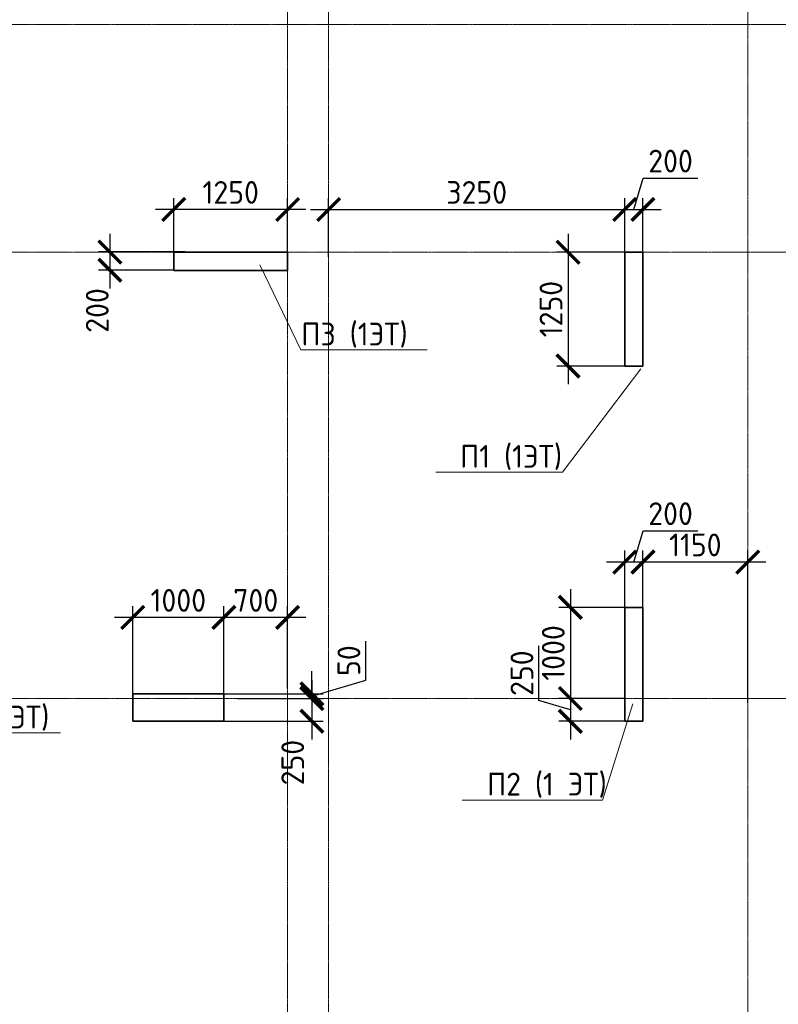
# Model space of a CAD drawing. Header units: millimetres. Extents: x 369815 to 1481759, y -423071 to -27917.
# Tile 134 of 256: x 447915 to 456242, y -125312 to -114503. Entities that reach past the tile are written whole.
import ezdxf
from ezdxf import colors
from ezdxf.entities.mleader import LeaderData, LeaderLine
from ezdxf.math import Vec2, Vec3

# ---------------------------------------------------------------- set-up
doc = ezdxf.new("R2010")
doc.units = ezdxf.units.MM
doc.linetypes.add('______5', pattern=[1100, 800, -100, 100, -100])
doc.linetypes.add('осевая', pattern=[50.8, 31.75, -6.35, 6.35, -6.35])
for name, color, linetype, lineweight in [('Выноски', 20, 'Continuous', 20), ('Оси', 40, '______5', 18), ('подоснова', 151, 'Continuous', 5), ('РАЗМЕРЫ', 1, 'Continuous', 9), ('Узлы', 7, 'Continuous', 0)]:
    doc.layers.add(name, color=color, linetype=linetype, lineweight=lineweight)
doc.layers.add('Колонна_ бетон', color=7, linetype='Continuous', lineweight=50, true_color=0xb4b496)
doc.styles.add('GOST-2.304_Type-B', font='GOST_Common.ttf')
doc.styles.add('ГОСТ', font='GOST_Common.ttf')
doc.dimstyles.new('СПДС', dxfattribs={"dimscale": 100, "dimtxt": 2.5, "dimasz": 2.5, "dimexe": 1.25, "dimexo": 0, "dimtad": 1, "dimdec": 0, "dimtxsty": 'GOST-2.304_Type-B', "dimblk": 'ARCHTICK', "dimcen": 2.5, "dimdle": 2, "dimadec": 0, "dimazin": 2, "dimtfac": 0.75, "dimtdec": 0, "dimtmove": 1, "dimatfit": 3, "dimfxl": 1, "dimtolj": 1, "dimarcsym": 1})

# ---------------------------------------------------------------- blocks, each defined once
blk = doc.blocks.new('оси2')
at = {"layer": 'Оси', "color": 16, "linetype": 'осевая', "lineweight": 0, "ltscale": 0.5, "transparency": 33554687}
for p, q in [((996995.5, 5465.4), (996995.5, -20739.3)), ((991945.5, 4955.2), (991945.5, -20287.7)), ((992395.5, 4955.2), (992395.5, -20293.6)), ((979200, -7292.9), (1032582.1, -7292.9)), ((979200, -9792.9), (1032582.1, -9792.9)), ((979200, -14692.9), (1032582.1, -14692.9))]:
    blk.add_line(p, q, dxfattribs=at)
blk = doc.blocks.new('_ArchTick')
at = {"color": 0, "linetype": 'ByBlock', "const_width": 0.15}
blk.add_lwpolyline([(-0.5, -0.5), (0.5, 0.5)], dxfattribs=at)
blk = doc.blocks.new('*D207')
at = {"layer": 'DEFPOINTS', "color": 0, "transparency": 16777216}
for p in [(449606, -116586), (449606, -117105, -360), (450856, -117205, -360)]:
    blk.add_point(p, dxfattribs=at)
at = {"layer": 'РАЗМЕРЫ', "color": 0, "lineweight": -2, "transparency": 16777216}
for p, q in [((449606, -117105), (449606, -116461)), ((450856, -117205), (450856, -116461)), ((451056, -116586), (449406, -116586))]:
    blk.add_line(p, q, dxfattribs=at)
at = {"layer": 'РАЗМЕРЫ', "color": 0, "lineweight": -2, "transparency": 16777216, "xscale": 250, "yscale": 250, "zscale": 250, "rotation": 180}
blk.add_blockref('_ArchTick', (449606, -116586), dxfattribs=at)
at = {"layer": 'РАЗМЕРЫ', "color": 0, "lineweight": -2, "transparency": 16777216, "xscale": 250, "yscale": 250, "zscale": 250}
blk.add_blockref('_ArchTick', (450856, -116586), dxfattribs=at)
at = {"layer": 'РАЗМЕРЫ', "color": 0, "transparency": 16777216, "insert": (450231, -116399), "char_height": 250, "attachment_point": 5, "style": 'GOST-2.304_Type-B'}
blk.add_mtext('\\A1;1250', dxfattribs=at)
blk = doc.blocks.new('*D208')
at = {"layer": 'DEFPOINTS', "color": 0, "transparency": 16777216}
for p in [(449730, -117053, -360), (448905, -117253), (449606, -117253, -360)]:
    blk.add_point(p, dxfattribs=at)
at = {"layer": 'РАЗМЕРЫ', "color": 0, "lineweight": -2, "transparency": 16777216}
for p, q in [((448905, -116853), (448905, -117453)), ((449730, -117053), (448780, -117053)), ((449606, -117253), (448780, -117253))]:
    blk.add_line(p, q, dxfattribs=at)
at = {"layer": 'РАЗМЕРЫ', "color": 0, "lineweight": -2, "transparency": 16777216, "xscale": 250, "yscale": 250, "zscale": 250}
for p, rotation in [((448905, -117053), 90), ((448905, -117253), 270)]:
    blk.add_blockref('_ArchTick', p, dxfattribs=dict(at, rotation=rotation))
at = {"layer": 'РАЗМЕРЫ', "color": 0, "transparency": 16777216, "insert": (448766, -117695), "char_height": 250, "attachment_point": 5, "rotation": 90, "style": 'GOST-2.304_Type-B'}
blk.add_mtext('\\A1;200', dxfattribs=at)
blk = doc.blocks.new('*D209')
at = {"layer": 'DEFPOINTS', "color": 0, "transparency": 16777216}
for p in [(454556, -116586), (451306, -117105), (454556, -117105, -360)]:
    blk.add_point(p, dxfattribs=at)
at = {"layer": 'РАЗМЕРЫ', "color": 0, "lineweight": -2, "transparency": 16777216}
for p, q in [((451306, -117105), (451306, -116461)), ((454556, -117105), (454556, -116461)), ((451106, -116586), (454756, -116586))]:
    blk.add_line(p, q, dxfattribs=at)
at = {"layer": 'РАЗМЕРЫ', "color": 0, "lineweight": -2, "transparency": 16777216, "xscale": 250, "yscale": 250, "zscale": 250, "rotation": 180}
blk.add_blockref('_ArchTick', (451306, -116586), dxfattribs=at)
at = {"layer": 'РАЗМЕРЫ', "color": 0, "lineweight": -2, "transparency": 16777216, "xscale": 250, "yscale": 250, "zscale": 250}
blk.add_blockref('_ArchTick', (454556, -116586), dxfattribs=at)
at = {"layer": 'РАЗМЕРЫ', "color": 0, "transparency": 16777216, "insert": (452931, -116399), "char_height": 250, "attachment_point": 5, "style": 'GOST-2.304_Type-B'}
blk.add_mtext('\\A1;3250', dxfattribs=at)
blk = doc.blocks.new('*D137')
at = {"layer": 'DEFPOINTS', "color": 0, "transparency": 16777216}
for p in [(454756, -116586), (454556, -116950), (454756, -117105)]:
    blk.add_point(p, dxfattribs=at)
at = {"layer": 'РАЗМЕРЫ', "color": 0, "lineweight": -2, "transparency": 16777216}
for p, q in [((454656, -116586), (454759, -116243)), ((454759, -116243), (455359, -116243)), ((454556, -116950), (454556, -116461)), ((454756, -117105), (454756, -116461)), ((454356, -116586), (454956, -116586))]:
    blk.add_line(p, q, dxfattribs=at)
at = {"layer": 'РАЗМЕРЫ', "color": 0, "lineweight": -2, "transparency": 16777216, "xscale": 250, "yscale": 250, "zscale": 250, "rotation": 180}
blk.add_blockref('_ArchTick', (454556, -116586), dxfattribs=at)
at = {"layer": 'РАЗМЕРЫ', "color": 0, "lineweight": -2, "transparency": 16777216, "xscale": 250, "yscale": 250, "zscale": 250}
blk.add_blockref('_ArchTick', (454756, -116586), dxfattribs=at)
at = {"layer": 'РАЗМЕРЫ', "color": 0, "transparency": 16777216, "insert": (455059, -116055), "char_height": 250, "attachment_point": 5, "style": 'GOST-2.304_Type-B'}
blk.add_mtext('\\A1;200', dxfattribs=at)
blk = doc.blocks.new('*D138')
at = {"layer": 'DEFPOINTS', "color": 0, "transparency": 16777216}
for p in [(454656, -117055, -360), (453934, -118305), (454556, -118305, -360)]:
    blk.add_point(p, dxfattribs=at)
at = {"layer": 'РАЗМЕРЫ', "color": 0, "lineweight": -2, "transparency": 16777216}
for p, q in [((453934, -116855), (453934, -118505)), ((454656, -117055), (453809, -117055)), ((454556, -118305), (453809, -118305))]:
    blk.add_line(p, q, dxfattribs=at)
at = {"layer": 'РАЗМЕРЫ', "color": 0, "lineweight": -2, "transparency": 16777216, "xscale": 250, "yscale": 250, "zscale": 250}
for p, rotation in [((453934, -117055), 90), ((453934, -118305), 270)]:
    blk.add_blockref('_ArchTick', p, dxfattribs=dict(at, rotation=rotation))
at = {"layer": 'РАЗМЕРЫ', "color": 0, "transparency": 16777216, "insert": (453747, -117680), "char_height": 250, "attachment_point": 5, "rotation": 90, "style": 'GOST-2.304_Type-B'}
blk.add_mtext('\\A1;1250', dxfattribs=at)
blk = doc.blocks.new('*D157')
at = {"layer": 'DEFPOINTS', "color": 0, "transparency": 16777216}
for p in [(450156, -121065), (450856, -121847), (450156, -122005, -360)]:
    blk.add_point(p, dxfattribs=at)
at = {"layer": 'РАЗМЕРЫ', "color": 0, "lineweight": -2, "transparency": 16777216}
for p, q in [((450156, -122005), (450156, -120940)), ((450856, -121847), (450856, -120940)), ((451056, -121065), (449956, -121065))]:
    blk.add_line(p, q, dxfattribs=at)
at = {"layer": 'РАЗМЕРЫ', "color": 0, "lineweight": -2, "transparency": 16777216, "xscale": 250, "yscale": 250, "zscale": 250, "rotation": 180}
blk.add_blockref('_ArchTick', (450156, -121065), dxfattribs=at)
at = {"layer": 'РАЗМЕРЫ', "color": 0, "lineweight": -2, "transparency": 16777216, "xscale": 250, "yscale": 250, "zscale": 250}
blk.add_blockref('_ArchTick', (450856, -121065), dxfattribs=at)
at = {"layer": 'РАЗМЕРЫ', "color": 0, "transparency": 16777216, "insert": (450506, -120878), "char_height": 250, "attachment_point": 5, "style": 'GOST-2.304_Type-B'}
blk.add_mtext('\\A1;700', dxfattribs=at)
blk = doc.blocks.new('*D158')
at = {"layer": 'DEFPOINTS', "color": 0, "transparency": 16777216}
for p in [(449156, -121065), (449156, -122005), (450156, -122005)]:
    blk.add_point(p, dxfattribs=at)
at = {"layer": 'РАЗМЕРЫ', "color": 0, "lineweight": -2, "transparency": 16777216}
for p, q in [((449156, -122005), (449156, -120940)), ((450156, -122005), (450156, -120940)), ((450356, -121065), (448956, -121065))]:
    blk.add_line(p, q, dxfattribs=at)
at = {"layer": 'РАЗМЕРЫ', "color": 0, "lineweight": -2, "transparency": 16777216, "xscale": 250, "yscale": 250, "zscale": 250, "rotation": 180}
blk.add_blockref('_ArchTick', (449156, -121065), dxfattribs=at)
at = {"layer": 'РАЗМЕРЫ', "color": 0, "lineweight": -2, "transparency": 16777216, "xscale": 250, "yscale": 250, "zscale": 250}
blk.add_blockref('_ArchTick', (450156, -121065), dxfattribs=at)
at = {"layer": 'РАЗМЕРЫ', "color": 0, "transparency": 16777216, "insert": (449656, -120878), "char_height": 250, "attachment_point": 5, "style": 'GOST-2.304_Type-B'}
blk.add_mtext('\\A1;1000', dxfattribs=at)
blk = doc.blocks.new('*D159')
at = {"layer": 'DEFPOINTS', "color": 0, "transparency": 16777216}
for p in [(450304, -121955, -560), (450156, -122205, -200), (451122, -122205)]:
    blk.add_point(p, dxfattribs=at)
at = {"layer": 'РАЗМЕРЫ', "color": 0, "lineweight": -2, "transparency": 16777216}
for p, q in [((451122, -121755), (451122, -122405)), ((450304, -121955), (451247, -121955)), ((450156, -122205), (451247, -122205))]:
    blk.add_line(p, q, dxfattribs=at)
at = {"layer": 'РАЗМЕРЫ', "color": 0, "lineweight": -2, "transparency": 16777216, "xscale": 250, "yscale": 250, "zscale": 250}
for p, rotation in [((451122, -121955), 90), ((451122, -122205), 270)]:
    blk.add_blockref('_ArchTick', p, dxfattribs=dict(at, rotation=rotation))
at = {"layer": 'РАЗМЕРЫ', "color": 0, "transparency": 16777216, "insert": (450912, -122659), "char_height": 250, "attachment_point": 5, "rotation": 90, "style": 'GOST-2.304_Type-B'}
blk.add_mtext('\\A1;250', dxfattribs=at)
blk = doc.blocks.new('*D160')
at = {"layer": 'DEFPOINTS', "color": 0, "transparency": 16777216}
for p in [(454756, -120457), (454756, -122005, -360), (455906, -122005)]:
    blk.add_point(p, dxfattribs=at)
at = {"layer": 'РАЗМЕРЫ', "color": 0, "lineweight": -2, "transparency": 16777216}
for p, q in [((454756, -122005), (454756, -120332)), ((455906, -122005), (455906, -120332)), ((456106, -120457), (454556, -120457))]:
    blk.add_line(p, q, dxfattribs=at)
at = {"layer": 'РАЗМЕРЫ', "color": 0, "lineweight": -2, "transparency": 16777216, "xscale": 250, "yscale": 250, "zscale": 250, "rotation": 180}
blk.add_blockref('_ArchTick', (454756, -120457), dxfattribs=at)
at = {"layer": 'РАЗМЕРЫ', "color": 0, "lineweight": -2, "transparency": 16777216, "xscale": 250, "yscale": 250, "zscale": 250}
blk.add_blockref('_ArchTick', (455906, -120457), dxfattribs=at)
at = {"layer": 'РАЗМЕРЫ', "color": 0, "transparency": 16777216, "insert": (455331, -120269), "char_height": 250, "attachment_point": 5, "style": 'GOST-2.304_Type-B'}
blk.add_mtext('\\A1;1150', dxfattribs=at)
blk = doc.blocks.new('*D161')
at = {"layer": 'DEFPOINTS', "color": 0, "transparency": 16777216}
for p in [(454556, -120457), (454556, -121005), (454756, -121005)]:
    blk.add_point(p, dxfattribs=at)
at = {"layer": 'РАЗМЕРЫ', "color": 0, "lineweight": -2, "transparency": 16777216}
for p, q in [((454656, -120457), (454759, -120113)), ((454759, -120113), (455359, -120113)), ((454556, -121005), (454556, -120332)), ((454756, -121005), (454756, -120332)), ((454956, -120457), (454356, -120457))]:
    blk.add_line(p, q, dxfattribs=at)
at = {"layer": 'РАЗМЕРЫ', "color": 0, "lineweight": -2, "transparency": 16777216, "xscale": 250, "yscale": 250, "zscale": 250, "rotation": 180}
blk.add_blockref('_ArchTick', (454556, -120457), dxfattribs=at)
at = {"layer": 'РАЗМЕРЫ', "color": 0, "lineweight": -2, "transparency": 16777216, "xscale": 250, "yscale": 250, "zscale": 250}
blk.add_blockref('_ArchTick', (454756, -120457), dxfattribs=at)
at = {"layer": 'РАЗМЕРЫ', "color": 0, "transparency": 16777216, "insert": (455059, -119926), "char_height": 250, "attachment_point": 5, "style": 'GOST-2.304_Type-B'}
blk.add_mtext('\\A1;200', dxfattribs=at)
blk = doc.blocks.new('*D162')
at = {"layer": 'DEFPOINTS', "color": 0, "transparency": 16777216}
for p in [(454556, -120955, -200), (453959, -121955), (454556, -121955, -560)]:
    blk.add_point(p, dxfattribs=at)
at = {"layer": 'РАЗМЕРЫ', "color": 0, "lineweight": -2, "transparency": 16777216}
for p, q in [((453959, -120755), (453959, -122155)), ((454556, -120955), (453834, -120955)), ((454556, -121955), (453834, -121955))]:
    blk.add_line(p, q, dxfattribs=at)
at = {"layer": 'РАЗМЕРЫ', "color": 0, "lineweight": -2, "transparency": 16777216, "xscale": 250, "yscale": 250, "zscale": 250}
for p, rotation in [((453959, -120955), 90), ((453959, -121955), 270)]:
    blk.add_blockref('_ArchTick', p, dxfattribs=dict(at, rotation=rotation))
at = {"layer": 'РАЗМЕРЫ', "color": 0, "transparency": 16777216, "insert": (453772, -121455), "char_height": 250, "attachment_point": 5, "rotation": 90, "style": 'GOST-2.304_Type-B'}
blk.add_mtext('\\A1;1000', dxfattribs=at)
blk = doc.blocks.new('*D163')
at = {"layer": 'DEFPOINTS', "color": 0, "transparency": 16777216}
for p in [(454484, -121955), (453959, -122205), (454556, -122205, -200)]:
    blk.add_point(p, dxfattribs=at)
at = {"layer": 'РАЗМЕРЫ', "color": 0, "lineweight": -2, "transparency": 16777216}
for p, q in [((453615, -121977), (453615, -121377)), ((453959, -121755), (453959, -122405)), ((453959, -122080), (453615, -121977)), ((454484, -121955), (453834, -121955)), ((454556, -122205), (453834, -122205))]:
    blk.add_line(p, q, dxfattribs=at)
at = {"layer": 'РАЗМЕРЫ', "color": 0, "lineweight": -2, "transparency": 16777216, "xscale": 250, "yscale": 250, "zscale": 250}
for p, rotation in [((453959, -121955), 90), ((453959, -122205), 270)]:
    blk.add_blockref('_ArchTick', p, dxfattribs=dict(at, rotation=rotation))
at = {"layer": 'РАЗМЕРЫ', "color": 0, "transparency": 16777216, "insert": (453428, -121677), "char_height": 250, "attachment_point": 5, "rotation": 90, "style": 'GOST-2.304_Type-B'}
blk.add_mtext('\\A1;250', dxfattribs=at)
blk = doc.blocks.new('*D252')
at = {"layer": 'DEFPOINTS', "color": 0, "transparency": 16777216}
for p in [(450156, -121905, 160), (451122, -121905), (450304, -121955, -200)]:
    blk.add_point(p, dxfattribs=at)
at = {"layer": 'РАЗМЕРЫ', "color": 0, "lineweight": -2, "transparency": 16777216}
for p, q in [((451716, -121752), (451716, -121327)), ((451122, -121905), (451122, -121655)), ((451122, -121930), (451716, -121752)), ((450156, -121905), (451247, -121905)), ((451122, -121955), (451122, -121905)), ((450304, -121955), (451247, -121955)), ((451122, -121955), (451122, -122205))]:
    blk.add_line(p, q, dxfattribs=at)
at = {"layer": 'РАЗМЕРЫ', "color": 0, "lineweight": -2, "transparency": 16777216, "xscale": 250, "yscale": 250, "zscale": 250}
for p, rotation in [((451122, -121905), 270), ((451122, -121955), 90)]:
    blk.add_blockref('_ArchTick', p, dxfattribs=dict(at, rotation=rotation))
at = {"layer": 'РАЗМЕРЫ', "color": 0, "transparency": 16777216, "insert": (451528, -121539), "char_height": 250, "attachment_point": 5, "rotation": 90, "style": 'GOST-2.304_Type-B'}
blk.add_mtext('\\A1;50', dxfattribs=at)
blk = doc.blocks.new('_None')

msp = doc.modelspace()

# ---------------------------------------------------------------- linework, layer by layer
at = {"layer": 'Колонна_ бетон', "color": 180, "linetype": 'Continuous', "lineweight": 35, "transparency": 33554687}
for p, q in [((449605.9, -117054.7, 360), (449605.9, -117254.7, 360)), ((450855.9, -117054.7, 360), (449605.9, -117054.7, 360)), ((450855.9, -117254.7, 360), (450855.9, -117054.7, 360)), ((454555.9, -117054.7, 360), (454555.9, -118304.7, 360)), ((454755.9, -117054.7, 360), (454555.9, -117054.7, 360)), ((454755.9, -117054.7, 360), (454755.9, -118304.7, 360)), ((449605.9, -117254.7, 360), (450855.9, -117254.7, 360)), ((454555.9, -118304.7, 360), (454755.9, -118304.7, 360)), ((454555.9, -120954.7, 360), (454555.9, -122204.7, 360)), ((454755.9, -120954.7, 360), (454555.9, -120954.7, 360)), ((454755.9, -122204.7, 360), (454755.9, -120954.7, 360)), ((449155.9, -121904.7, 360), (449155.9, -122204.7, 360)), ((449155.9, -121904.7, 360), (450155.9, -121904.7, 360)), ((450155.9, -121904.7, 360), (450155.9, -122204.7, 360)), ((450155.9, -122204.7, 360), (449155.9, -122204.7, 360)), ((454755.9, -122204.7, 360), (454555.9, -122204.7, 360))]:
    msp.add_line(p, q, dxfattribs=at)

# ---------------------------------------------------------------- block references
at = {"layer": 'РАЗМЕРЫ'}
msp.add_blockref('оси2', (-541089.5, -107261.8), dxfattribs=at)

# ---------------------------------------------------------------- texts
at = {"layer": 'Выноски'}
note = msp.add_mtext_static_columns([''] * 2, width=18679.731, gutter_width=20.2, height=0, dxfattribs=dict(at, insert=(393294.8, -99507.3), char_height=250, attachment_point=1, style='ГОСТ'))
for column, words in zip([note] + note.columns.linked_columns, ['\\pi1500;{\\H2x;Общие указания:}\\P1.^IРабочая документация разработана в соответствии с заданием на проектирование, требованиями {\\H3x; }действующих технических регламентов, стандартов, сводов правил и других документов, содержащих установленные {\\H1.16667x; }требования.{\\H1.77778x; }\\P2.^IРабочая документация выполнена в соответствии со следующими нормативными и техническими {\\H1.57407x; }документами:{\\H1.64198x; }\\P-^IСП 20.13330.2016 "Нагрузки и воздействия";{\\H1.61934x; }\\P-^IСП 63.13330.2018 "Бетонные и железобетонные конструкции. Основные положения";{\\H1.62689x; }\\P-^IСП 70.13330.2012 "Несущие и ограждающие конструкции".{\\H1.62437x; }\\P4.^IЗа относительную отметку 0,000 принята отметка чистого пола первого этажа, соответствующая {\\H1.62521x; }абсолютной отметке 648,00 в Балтийской системе высот.{\\H1.62493x; }\\P{\\fISOCPEUR|b0|i0|c204|p34;5.^IПеречень видов работ, для которых необходимо составлять акты освидетельствования скрытых \\H1.62502x; \\H0.61538x;работ:\\H1.62499x; \\H0.61539x;\\P-^Iсоответствие арматуры (длина, диаметры, распределение по площади элементов, количество и т.д.), \\H1.725x; \\H0.57971x;закладных деталей рабочим чертежам;\\H1.67917x; \\H0.59553x;\\P-^Iустройство и армирование монолитных стен;\\H1.60694x; \\H0.6223x;\\P-^Iосвидетельствование опалубки перед бетонированием;\\H1.63102x; \\H0.61311x;\\P-^Iотбор контрольных проб бетона;\\H1.62299x; \\H0.61615x;\\P-^Iсоответствие законченных железобетонных конструкций проекту с отображением качества работ;\\H1.62567x; \\H0.61513x;\\P-^Iустройство монолитных конструкций, выполняемых в зимнее время;\\H1.62478x; \\H0.61547x;\\P\\fISOCPEUR|b0|i0|c0|p34;6.^I\\fISOCPEUR|b0|i0|c204|p34;Запрещается выполнение последующих работ при отсутствии актов освидетельствования \\H1.62507x; \\H0.61536x;предшествующих скрытых работ во всех случаях.\\H1.62498x; \\H0.61539x;\\P\\fISOCPEUR|b0|i0|c0|p34;7.^I\\fISOCPEUR|b0|i0|c204|p34;Арматура класса А240 и А500С по ГОСТ 34028-2016, материал монолитных конструкций - бетон \\H1.62501x; \\H0.61538x;тяжелый класса В25 по ГОСТ 26633-2015.\\H1.625x; \\H0.61539x;\\P\\fISOCPEUR|b0|i0|c0|p34;8.^I\\fISOCPEUR|b0|i0|c204|p34;Работы по бетонированию монолитных конструкций вести в соответствии со СП 70.13330.2012 \\H1.625x; \\H0.61538x;"Несущие и ограждающие конструкции".\\H1.625x; \\H0.61538x;\\P\\fISOCPEUR|b0|i0|c0|p34;9.^I\\fISOCPEUR|b0|i0|c204|p34;Все строительно-монтажные работы необходимо выполнять в соответствии со СНиП 12-03-2001 \\H1.625x; \\H0.61538x;"Безопасность труда в строительстве. Часть 1. Общие требования.", Безопасность труда в строительстве. Часть \\H1.625x; \\H0.61538x;2. Строительное производство". Строительство здания должно производиться в соответствии с проектом \\H1.625x; \\H0.61538x;производства работ (ППР).\\H1.725x; \\H0.57971x;\\P\\fISOCPEUR|b0|i0|c0|p34;10.^I\\fISOCPEUR|b0|i0|c204|p34;При отсутствии ППР производство строительно-монтажных работ запрещается.\\H1.67917x; \\H0.59553x;\\P\\fISOCPEUR|b0|i0|c0|p34;11.^I\\fISOCPEUR|b0|i0|c204|p34;Бетон следует укладывать в бетонные конструкции горизонтальными слоями одинаковой толщины без \\H1.60694x; \\H0.6223x;разрывов, с последовательным направлением укладки в одну сторону во всех слоях.\\H1.63102x; \\H0.61311x;\\P\\fISOCPEUR|b0|i0|c0|p34;12.^I\\fISOCPEUR|b0|i0|c204|p34;В начальный период твердения бетон необходимо защищать от попадания атмосферных осадков или \\H1.62299x; \\H0.61615x;потерь влаги.\\H1.62567x; \\H0.61513x;\\P\\fISOCPEUR|b0|i0|c0|p34;13.^I\\fISOCPEUR|b0|i0|c204|p34;Уход за свежеуложенным бетоном начинать сразу после укладки бетонной смеси и осуществлять до \\H1.62478x; \\H0.61547x;достижения прочности бетона не менее 70% от проектной.\\H1.62507x; \\H0.61536x;\\P\\fISOCPEUR|b0|i0|c0|p34;14.^I\\fISOCPEUR|b0|i0|c204|p34;Проект рассчитан на производство работ в период положительных температур. В случае выполнения \\H1.62498x; \\H0.61539x;работ при отрицательных температурах необходимо выполнять требования СНиП часть 3 по производству работ \\H1.62501x; \\H0.61538x;и ППР.\\H1.625x; \\H0.61539x;\\P\\fISOCPEUR|b0|i0|c0|p34;15.^I\\fISOCPEUR|b0|i0|c204|p34;При минимальной температуре воздуха до минус 15°С допускается:\\H1.625x; \\H0.61538x;\\P-^Iвыдерживание бетона в конструкции методом термоса, при предварительном разогреве бетонной \\H1.625x; \\H0.61538x;смеси, \\H1.625x; \\H0.61538x;\\P-^Iфорсированный электроразогрев бетона в конструкции с повторным уплотнением.\\H1.625x; \\H0.61538x;\\PПри минимальной температуре воздуха до минус 25°С допускается:\\H1.625x; \\H0.61538x;\\P-^Iобогрев бетона в греющей опалубке с помощью низкотемпературных электронагревателей,\\H1.625x; \\H0.61538x;\\P-^Iэлектродный сквозной прогреб бетона,\\H1.625x; \\H0.61538x;\\P-^Iэлектрообогрев с помощью греющего провода.\\H1.625x; \\H0.61538x;\\P}16.^IЗаполнителем для бетона служит щебень твердых пород, наибольшая фракция щебня не должна превышать {\\H1.625x; }40мм.{\\H1.625x; }\\P17.^IВ процессе бетонирования обеспечить соблюдение защитных слоев и мест положения рабочей арматуры {\\H1.625x; }согласно проекту. Величина защитного слоя продольной рабочей арматуры у боковых граней стен монолитных {\\H1.625x; }участков должны быть не менее 20мм и не менее диаметра продольной рабочей арматуры конструкции, величина {\\H1.625x; }защитного слоя поперечной арматуры - не менее 10мм. {\\H1.625x; }\\P\\pi0;             18.Крестовые соединения стержней продольной и поперечной арматуры, соединение стержней продольной {\\H1.625x; }арматуры по длине выполнить вязкой отожженой проволокой диаметром 2,0-3,0мм.{\\H1.625x; }\\P\\pi1500;{\\H1.625x; }', '']):
    column.text = words

# ---------------------------------------------------------------- dimensions: what is measured, and where the dimension line sits
at = {"layer": 'РАЗМЕРЫ', "color": 146, "true_color": 0x006272}
for base, p1, p2, picture, middle in [((454756, -116586.4, 560), (454556, -116949.9, 560), (454756, -117104.7, 560), '*D137', (454821.6, -116055.1, 560)), ((449606, -116586.4, 560), (450856, -117204.7, 200), (449606, -117104.7, 200), '*D207', (450231, -116398.9, 560)), ((454556, -116586.4, 560), (451305.9, -117104.7, 560), (454556, -117104.7, 200), '*D209', (452930.9, -116398.9, 560)), ((454556, -120456.9, 560), (454756, -121004.7, 560), (454556, -121004.7, 560), '*D161', (454821.6, -119925.6, 560)), ((454756, -120456.9, 560), (455905.9, -122004.7, 560), (454756, -122004.7, 200), '*D160', (455330.9, -120269.4, 560)), ((449156, -121065.4, 560), (450156, -122004.7, 560), (449156, -122004.7, 560), '*D158', (449656, -120877.9, 560)), ((450156, -121065.4, 560), (450855.9, -121846.9, 560), (450156, -122004.7, 200), '*D157', (450505.9, -120877.9, 560))]:
    dim = msp.add_linear_dim(base=base, p1=p1, p2=p2, dimstyle='СПДС', override={"dimtofl": 0}, dxfattribs=at)
    dim.commit()
    dim.dimension.update_dxf_attribs({"geometry": picture, "text_midpoint": middle})
for base, p1, p2, picture, middle in [((448904.6, -117252.8, 560), (449730.1, -117052.8, 200), (449606, -117252.8, 200), '*D208', (448953.3, -117694.9, 560)), ((451122.1, -122204.7, 560), (450303.5, -121954.7), (450155.9, -122204.7, 360), '*D159', (451099.1, -122658.6, 560))]:
    dim = msp.add_linear_dim(base=base, p1=p1, p2=p2, angle=90, dimstyle='СПДС', override={"dimtofl": 0}, dxfattribs=at)
    dim.commit()
    dim.dimension.update_dxf_attribs({"geometry": picture, "text_midpoint": middle, "dimtype": 160})
for base, p1, p2, picture, middle in [((453934.1, -118304.7, 360), (454656, -117054.7, 0), (454556, -118304.7, 0), '*D138', (453746.6, -117679.7, 360)), ((453959.1, -121954.7, 560), (454556, -120954.7, 360), (454556, -121954.7), '*D162', (453771.6, -121454.7, 560)), ((451122.1, -121904.7, 200), (450303.5, -121954.7), (450155.9, -121904.7, 360), '*D252', (451528.3, -121689.1, 200)), ((453959.1, -122204.7, 560), (454484.1, -121954.7, 560), (454555.9, -122204.7, 360), '*D163', (453427.8, -121914.1, 560))]:
    dim = msp.add_linear_dim(base=base, p1=p1, p2=p2, angle=90, dimstyle='СПДС', override={"dimtofl": 0}, dxfattribs=at)
    dim.commit()
    dim.dimension.update_dxf_attribs({"geometry": picture, "text_midpoint": middle})

# ---------------------------------------------------------------- leaders
at = {"layer": 'подоснова', "color": 4, "ltscale": 0.3}
ml = msp.add_multileader_mtext('Standard', dxfattribs=at)
ml.set_content('П1 (1ЭТ)', color=4, style='GOST-2.304_Type-B')
ml.set_leader_properties(color=256, linetype='ByLayer', lineweight=15)
ml.set_arrow_properties(name='NONE')
ml.build(insert=Vec2(0, 0))
ml.multileader.update_dxf_attribs({"text_left_attachment_type": 6, "text_right_attachment_type": 6, "dogleg_length": 0.1, "arrow_head_size": 18})
ctx = ml.context
ctx.base_point, ctx.char_height, ctx.arrow_head_size, ctx.landing_gap_size, ctx.plane_origin = Vec3(452745.6, -119471.4, 7617.4), 250, 18, 20, Vec3(444890.6, -118203.5, 7617.4)
ctx.left_attachment, ctx.right_attachment, ctx.text_align_type = 6, 6, 1
notes = []
notes.append((ctx, [(1, (1, 1, 0), (453871.3, -119471.4, 7617.4), (-1, 0), 0.1, [(0, [(454733.6, -118335.7, 7617.4)], 0, [])])]))
ctx.mtext.insert, ctx.mtext.alignment, ctx.mtext.flow_direction = Vec3(453308.4, -119171.4, 7617.4), 2, 5
at = {"layer": 'подоснова', "color": 2, "ltscale": 0.3}
ml = msp.add_multileader_mtext('Standard', dxfattribs=at)
ml.set_content(' П2 (1 ЭТ)', color=2, style='GOST-2.304_Type-B')
ml.set_leader_properties(color=256, linetype='ByLayer', lineweight=15)
ml.set_arrow_properties(name='NONE')
ml.build(insert=Vec2(0, 0))
ml.multileader.update_dxf_attribs({"text_left_attachment_type": 6, "text_right_attachment_type": 6, "dogleg_length": 0.1, "arrow_head_size": 18})
ctx = ml.context
ctx.base_point, ctx.char_height, ctx.arrow_head_size, ctx.landing_gap_size, ctx.plane_origin = Vec3(446820.5, -122333.6, 180), 250, 18, 20, Vec3(437189.4, -118113.5, 180)
ctx.left_attachment, ctx.right_attachment, ctx.text_align_type = 6, 6, 1
notes.append((ctx, [(0, (1, 1, 0), (446820.4, -122333.6, 180), (1, 0), 0.1, [(0, [(446534, -121992.7, 180)], 0, [])])]))
ctx.mtext.insert, ctx.mtext.alignment, ctx.mtext.flow_direction = Vec3(447506.4, -122033.6, 180), 2, 5
ml = msp.add_multileader_mtext('Standard', dxfattribs=at)
ml.set_content(' П2 (1 ЭТ)', color=2, style='GOST-2.304_Type-B')
ml.set_leader_properties(color=256, linetype='ByLayer', lineweight=15)
ml.set_arrow_properties(name='NONE')
ml.build(insert=Vec2(0, 0))
ml.multileader.update_dxf_attribs({"text_left_attachment_type": 6, "text_right_attachment_type": 6, "dogleg_length": 0.1, "arrow_head_size": 18})
ctx = ml.context
ctx.base_point, ctx.char_height, ctx.arrow_head_size, ctx.landing_gap_size, ctx.plane_origin = Vec3(452939.7, -123070.2, 180), 250, 18, 20, Vec3(445323.5, -118592.3, 180)
ctx.left_attachment, ctx.right_attachment, ctx.text_align_type = 6, 6, 1
notes.append((ctx, [(1, (1, 1, 0), (454311.6, -123070.2, 180), (-1, 0), 0.1, [(0, [(454644.4, -122012.7, 180)], 0, [])])]))
ctx.mtext.insert, ctx.mtext.alignment, ctx.mtext.flow_direction = Vec3(453625.6, -122770.2, 180), 2, 5
at = {"layer": 'Узлы', "color": 80, "linetype": 'Continuous', "lineweight": 0}
ml = msp.add_multileader_mtext('Standard', dxfattribs=at)
ml.set_content('П3 (1ЭТ)', color=80, style='GOST-2.304_Type-B')
ml.set_leader_properties(color=256, linetype='ByLayer', lineweight=15)
ml.set_arrow_properties(name='NONE')
ml.build(insert=Vec2(0, 0))
ml.multileader.update_dxf_attribs({"text_left_attachment_type": 6, "text_right_attachment_type": 6, "dogleg_length": 0.1, "arrow_head_size": 18})
ctx = ml.context
ctx.base_point, ctx.char_height, ctx.arrow_head_size, ctx.landing_gap_size, ctx.plane_origin = Vec3(451001.9, -118128.6), 250, 18, 20, Vec3(441522.2, -111769.8)
ctx.left_attachment, ctx.right_attachment, ctx.text_align_type = 6, 6, 1
notes.append((ctx, [(0, (1, 1, 0), (451001.8, -118128.6), (1, 0), 0.1, [(0, [(450552.1, -117194.8)], 0, [])])]))
ctx.mtext.insert, ctx.mtext.alignment, ctx.mtext.flow_direction = Vec3(451589.7, -117828.6), 2, 5
for ctx, leaders in notes:
    for number, flags, end, landing, length, lines in leaders:
        leader = LeaderData()
        leader.index, (leader.has_last_leader_line, leader.has_dogleg_vector, leader.attachment_direction) = number, flags
        leader.last_leader_point, leader.dogleg_vector, leader.dogleg_length = Vec3(end), Vec3(landing), length
        for number, points, colour, breaks in lines:
            line = LeaderLine()
            line.index, line.vertices, line.color, line.breaks = number, Vec3.list(points), colors.encode_raw_color(colour), breaks
            leader.lines.append(line)
        ctx.leaders.append(leader)

doc.saveas('drawing.dxf')
